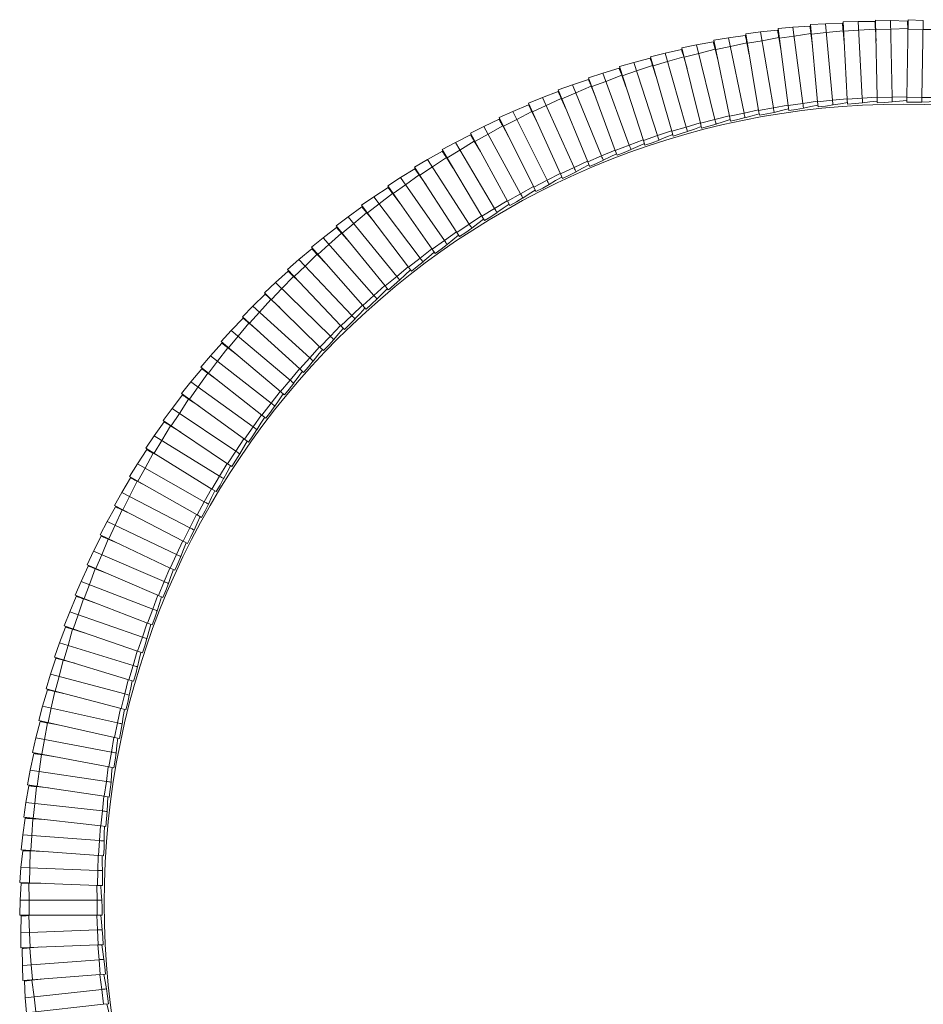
# Model space of a CAD drawing. Header units: millimetres. Extents: x -471 to 561, y -818 to 504.
# Tile 8 of 9: x -471 to 44, y -58 to 504. Entities that reach past the tile are written whole.
import ezdxf

# ---------------------------------------------------------------- set-up
doc = ezdxf.new("R2010")
doc.units = ezdxf.units.MM

msp = doc.modelspace()

# ---------------------------------------------------------------- linework, layer by layer
at = {"color": 7, "linetype": 'Continuous', "lineweight": 15}
for p, q in [((-30.25, 499.28), (-20.61, 499.88)), ((-20.27, 500.76), (-11.75, 501.27)), ((-16.2, 456.78), (-20.27, 500.76)), ((-11.75, 501.27), (-2.1, 501.52)), ((-7.71, 457.64), (-11.75, 501.27)), ((-1.65, 500.8), (-2.03, 500.78)), ((-1.73, 502.38), (6.8, 502.57)), ((0.71, 458.28), (-1.73, 502.38)), ((9.23, 458.82), (6.8, 502.57)), ((6.8, 502.57), (16.46, 502.47)), ((16.88, 501.74), (16.5, 501.72)), ((16.85, 503.32), (25.39, 503.19)), ((17.67, 459.16), (16.85, 503.32)), ((26.2, 459.38), (25.39, 503.19)), ((25.39, 503.19), (35.04, 502.73)), ((34.65, 459.4), (35.46, 503.57)), ((35.43, 501.98), (35.05, 501.98)), ((35.46, 503.57), (43.99, 503.13)), ((43.18, 459.32), (43.99, 503.13)), ((-66.95, 493.25), (-57.38, 494.57)), ((-56.85, 493.91), (-57.23, 493.84)), ((-57.11, 495.47), (-48.65, 496.61)), ((-49.8, 451.91), (-57.11, 495.47)), ((-48.65, 496.61), (-39.04, 497.57)), ((-41.4, 453.39), (-48.65, 496.61)), ((-38.54, 496.89), (-38.92, 496.83)), ((-38.74, 498.46), (-30.25, 499.28)), ((-33.04, 454.66), (-38.74, 498.46)), ((-38.04, 493.07), (-29.59, 494.24)), ((-24.59, 455.83), (-30.25, 499.28)), ((-29.59, 494.24), (-20.06, 495.65)), ((-19.16, 488.79), (-20.06, 495.65)), ((-20.03, 495.17), (-19.76, 495.2)), ((-19.77, 495.36), (-11.28, 496.21)), ((-11.28, 496.21), (-1.7, 497.26)), ((-1.07, 490.38), (-1.7, 497.26)), ((-1.66, 496.79), (-1.42, 496.81)), ((-1.43, 496.96), (7.08, 497.51)), ((7.08, 497.51), (16.69, 498.2)), ((17.08, 491.3), (16.69, 498.2)), ((16.69, 497.73), (16.95, 497.74)), ((16.95, 497.89), (25.48, 498.12)), ((25.48, 498.12), (35.11, 498.46)), ((35.24, 491.55), (35.11, 498.46)), ((35.13, 497.98), (35.36, 497.98)), ((35.36, 498.14), (43.9, 498.05)), ((43.9, 498.05), (53.53, 498.03)), ((-93.46, 487.47), (-85.11, 489.23)), ((-85.11, 489.23), (-75.59, 490.9)), ((-74.68, 446.67), (-85.11, 489.23)), ((-75.04, 490.26), (-75.42, 490.17)), ((-75.36, 491.81), (-66.95, 493.25)), ((-66.44, 448.55), (-75.36, 491.81)), ((-74.26, 486.49), (-65.92, 488.28)), ((-58.1, 450.34), (-66.95, 493.25)), ((-65.92, 488.28), (-56.52, 490.38)), ((-55.12, 483.62), (-56.52, 490.38)), ((-56.42, 489.92), (-56.19, 489.96)), ((-56.21, 490.12), (-47.81, 491.6)), ((-47.81, 491.6), (-38.34, 493.35)), ((-37.19, 486.54), (-38.34, 493.35)), ((-38.25, 492.89), (-38.02, 492.92)), ((-111.39, 482.47), (-103.1, 484.54)), ((-103.1, 484.54), (-93.66, 486.56)), ((-91.11, 442.39), (-103.1, 484.54)), ((-82.95, 444.57), (-93.46, 487.47)), ((-93.08, 485.94), (-93.45, 485.84)), ((-92.17, 482.2), (-83.9, 484.3)), ((-83.9, 484.3), (-74.58, 486.75)), ((-72.93, 480.03), (-74.58, 486.75)), ((-74.46, 486.29), (-74.23, 486.34)), ((-129.12, 476.81), (-120.91, 479.18)), ((-120.91, 479.18), (-111.55, 481.55)), ((-107.37, 437.51), (-120.91, 479.18)), ((-119.35, 474.35), (-110.23, 477.48)), ((-99.3, 439.99), (-111.39, 482.47)), ((-110.96, 480.95), (-111.32, 480.84)), ((-108.1, 470.91), (-110.23, 477.48)), ((-110.12, 477.03), (-109.86, 477.1)), ((-109.9, 477.25), (-101.71, 479.65)), ((-101.71, 479.65), (-92.49, 482.45)), ((-90.6, 475.8), (-92.49, 482.44)), ((-92.39, 481.98), (-92.13, 482.05)), ((-146.62, 470.5), (-138.52, 473.17)), ((-138.52, 473.17), (-129.25, 475.88)), ((-123.45, 432.03), (-138.52, 473.17)), ((-136.77, 468.41), (-127.78, 471.87)), ((-115.47, 434.81), (-129.12, 476.81)), ((-128.63, 475.31), (-128.99, 475.18)), ((-125.4, 465.38), (-127.78, 471.87)), ((-127.61, 471.43), (-127.39, 471.5)), ((-127.44, 471.65), (-119.35, 474.35)), ((-163.89, 463.55), (-155.88, 466.52)), ((-155.88, 466.52), (-146.72, 469.57)), ((-139.3, 425.96), (-155.88, 466.52)), ((-131.43, 429.03), (-146.62, 470.5)), ((-146.08, 469.02), (-146.44, 468.88)), ((-144.76, 465.41), (-136.77, 468.41)), ((-172.99, 459.22), (-163.95, 462.61)), ((-147.17, 422.66), (-163.89, 463.55)), ((-163.29, 462.08), (-163.64, 461.94)), ((-161.83, 458.52), (-153.96, 461.82)), ((-153.96, 461.82), (-145.11, 465.61)), ((-142.49, 459.22), (-145.11, 465.61)), ((-144.96, 465.16), (-144.71, 465.26)), ((-189.82, 451.3), (-180.91, 455.02)), ((-180.88, 455.96), (-172.99, 459.22)), ((-162.67, 415.72), (-180.88, 455.96)), ((-180.23, 454.52), (-180.58, 454.36)), ((-178.64, 451.02), (-170.9, 454.6)), ((-154.93, 419.31), (-172.99, 459.22)), ((-170.9, 454.6), (-162.19, 458.72)), ((-159.34, 452.42), (-162.19, 458.72)), ((-161.99, 458.29), (-161.78, 458.38)), ((-33.04, 454.66), (-24.59, 455.83)), ((-33.04, 454.66), (-32.67, 451.82)), ((-16.2, 456.78), (-7.71, 457.64)), ((-16.2, 456.78), (-15.93, 453.93)), ((0.71, 458.28), (9.23, 458.82)), ((0.71, 458.28), (0.87, 455.42)), ((17.67, 459.16), (26.2, 459.38)), ((17.67, 459.16), (17.72, 456.29)), ((34.65, 459.4), (34.6, 456.54)), ((34.65, 459.4), (43.18, 459.32)), ((-197.59, 447.75), (-189.82, 451.3)), ((-170.29, 412.08), (-189.82, 451.3)), ((-187.56, 446.76), (-179.01, 451.2)), ((-175.93, 445.01), (-179.01, 451.2)), ((-178.8, 450.78), (-178.45, 450.94)), ((-66.44, 448.55), (-58.1, 450.34)), ((-49.8, 451.91), (-41.4, 453.39)), ((-49.8, 451.91), (-49.33, 449.09)), ((-206.35, 442.77), (-197.58, 446.82)), ((-177.9, 408.21), (-197.59, 447.75)), ((-196.88, 446.34), (-197.22, 446.16)), ((-195.17, 442.89), (-187.56, 446.76)), ((-82.95, 444.57), (-74.68, 446.67)), ((-82.95, 444.57), (-82.27, 441.79)), ((-66.44, 448.55), (-65.86, 445.74)), ((-222.55, 433.63), (-213.93, 438)), ((-213.97, 438.93), (-206.35, 442.77)), ((-192.84, 400.15), (-213.97, 438.93)), ((-211.38, 434.17), (-203.92, 438.31)), ((-185.38, 404.29), (-206.35, 442.77)), ((-203.92, 438.31), (-195.53, 443.06)), ((-192.23, 436.99), (-195.53, 443.06)), ((-195.31, 442.65), (-194.97, 442.82)), ((-99.3, 439.99), (-91.11, 442.39)), ((-99.3, 439.99), (-98.51, 437.24)), ((-230.03, 429.51), (-222.55, 433.63)), ((-200.17, 395.95), (-222.55, 433.63)), ((-219.95, 429.26), (-211.75, 434.32)), ((-213.22, 437.54), (-213.55, 437.36)), ((-208.22, 428.38), (-211.75, 434.32)), ((-211.51, 433.92), (-211.16, 434.11)), ((-115.47, 434.81), (-107.37, 437.51)), ((-115.47, 434.81), (-114.58, 432.08)), ((-238.4, 423.89), (-229.95, 428.58)), ((-207.47, 391.54), (-230.03, 429.51)), ((-229.22, 428.15), (-229.54, 427.95)), ((-227.25, 424.84), (-219.95, 429.26)), ((-131.43, 429.03), (-123.45, 432.03)), ((-131.43, 429.03), (-130.45, 426.34)), ((-245.72, 419.5), (-238.4, 423.89)), ((-214.64, 387.07), (-238.4, 423.89)), ((-235.64, 419.63), (-227.63, 424.98)), ((-223.89, 419.18), (-227.63, 424.98)), ((-227.38, 424.59), (-227.18, 424.71)), ((-147.17, 422.66), (-139.3, 425.96)), ((-147.17, 422.66), (-146.09, 420.01)), ((-253.87, 413.58), (-245.61, 418.57)), ((-221.77, 382.39), (-245.72, 419.5)), ((-239.2, 409.4), (-245.61, 418.57)), ((-244.86, 418.17), (-245.18, 417.96)), ((-242.77, 414.94), (-235.64, 419.63)), ((-162.67, 415.72), (-154.93, 419.31)), ((-162.67, 415.72), (-161.49, 413.12)), ((-261.03, 408.92), (-253.87, 413.58)), ((-228.78, 377.66), (-253.87, 413.58)), ((-250.97, 409.42), (-243.16, 415.07)), ((-242.89, 414.68), (-242.69, 414.81)), ((-177.9, 408.21), (-170.29, 412.08)), ((-268.96, 402.7), (-260.88, 408)), ((-265.9, 398.65), (-258.31, 404.59)), ((-235.73, 372.72), (-261.03, 408.92)), ((-254.14, 399.07), (-260.88, 408)), ((-260.12, 407.63), (-260.43, 407.4)), ((-258.02, 404.21), (-257.7, 404.44)), ((-257.92, 404.47), (-250.97, 409.42)), ((-192.84, 400.15), (-185.38, 404.29)), ((-177.9, 408.21), (-176.62, 405.65)), ((-275.94, 397.79), (-268.96, 402.7)), ((-272.67, 393.45), (-265.9, 398.65)), ((-242.55, 367.74), (-268.96, 402.7)), ((-192.84, 400.15), (-191.47, 397.63)), ((-283.64, 391.28), (-275.76, 396.86)), ((-280.43, 387.34), (-273.06, 393.55)), ((-249.32, 362.54), (-275.94, 397.79)), ((-268.69, 388.19), (-275.76, 396.86)), ((-274.99, 396.52), (-275.29, 396.29)), ((-272.76, 393.19), (-272.47, 393.41)), ((-207.47, 391.54), (-200.17, 395.95)), ((-290.43, 386.1), (-283.64, 391.28)), ((-287, 381.9), (-280.43, 387.34)), ((-255.96, 357.31), (-283.64, 391.28)), ((-207.47, 391.54), (-206.01, 389.07)), ((-297.88, 379.31), (-290.22, 385.19)), ((-294.53, 375.5), (-287.39, 381.98)), ((-262.52, 351.86), (-290.43, 386.1)), ((-282.83, 376.79), (-290.22, 385.19)), ((-289.43, 384.88), (-289.72, 384.63)), ((-287.08, 381.62), (-286.9, 381.78)), ((-221.77, 382.39), (-214.64, 387.07)), ((-221.77, 382.39), (-220.22, 379.98)), ((-304.47, 373.89), (-297.88, 379.31)), ((-268.96, 346.39), (-297.88, 379.31)), ((-235.73, 372.72), (-228.78, 377.66)), ((-311.67, 366.83), (-304.23, 372.99)), ((-275.33, 340.71), (-304.47, 373.89)), ((-296.54, 364.86), (-304.23, 372.99)), ((-303.43, 372.71), (-303.71, 372.45)), ((-300.89, 369.82), (-294.53, 375.5)), ((-235.73, 372.72), (-234.09, 370.37)), ((-318.06, 361.17), (-311.67, 366.83)), ((-281.56, 335), (-311.67, 366.83)), ((-308.18, 363.15), (-301.29, 369.88)), ((-300.96, 369.54), (-300.67, 369.81)), ((-249.32, 362.54), (-242.55, 367.74)), ((-324.99, 353.85), (-317.78, 360.28)), ((-287.7, 329.09), (-318.06, 361.17)), ((-309.8, 352.44), (-317.78, 360.28)), ((-316.97, 360.02), (-317.25, 359.76)), ((-314.33, 357.23), (-308.18, 363.15)), ((-249.32, 362.54), (-247.6, 360.25)), ((-331.17, 347.96), (-324.99, 353.85)), ((-293.72, 323.16), (-324.99, 353.85)), ((-321.37, 350.3), (-314.73, 357.28)), ((-314.39, 356.95), (-314.23, 357.12)), ((-262.52, 351.86), (-255.96, 357.31)), ((-299.65, 317.02), (-331.17, 347.96)), ((-327.29, 344.16), (-321.37, 350.3)), ((-262.52, 351.86), (-260.72, 349.64)), ((-337.82, 340.39), (-330.85, 347.08)), ((-334.07, 336.97), (-327.7, 344.2)), ((-322.59, 339.54), (-330.85, 347.08)), ((-330.04, 346.85), (-330.3, 346.58)), ((-327.35, 343.88), (-327.18, 344.05)), ((-275.33, 340.71), (-268.96, 346.39)), ((-343.78, 334.27), (-337.82, 340.39)), ((-339.76, 330.61), (-334.07, 336.97)), ((-305.44, 310.87), (-337.82, 340.39)), ((-275.33, 340.71), (-273.44, 338.56)), ((-350.15, 326.46), (-343.43, 333.4)), ((-311.13, 304.52), (-343.78, 334.27)), ((-334.89, 326.17), (-343.43, 333.4)), ((-342.61, 333.21), (-342.86, 332.92)), ((-287.7, 329.09), (-281.56, 335)), ((-355.87, 320.13), (-350.15, 326.46)), ((-316.69, 298.16), (-350.15, 326.46)), ((-346.27, 323.18), (-340.17, 330.64)), ((-339.8, 330.34), (-339.65, 330.51)), ((-287.7, 329.09), (-285.74, 327.01)), ((-322.15, 291.6), (-355.87, 320.13)), ((-351.73, 316.62), (-346.27, 323.18)), ((-299.65, 317.02), (-293.72, 323.16)), ((-361.95, 312.08), (-355.49, 319.27)), ((-357.95, 308.95), (-352.13, 316.63)), ((-346.69, 312.36), (-355.49, 319.27)), ((-354.66, 319.1), (-354.91, 318.81)), ((-351.76, 316.34), (-351.61, 316.52)), ((-299.65, 317.02), (-297.6, 315.01)), ((-367.43, 305.54), (-361.95, 312.08)), ((-363.16, 302.19), (-357.95, 308.95)), ((-327.47, 285.04), (-361.95, 312.08)), ((-311.13, 304.52), (-305.44, 310.87)), ((-373.21, 297.28), (-367.03, 304.7)), ((-332.68, 278.28), (-367.43, 305.54)), ((-357.98, 298.12), (-367.03, 304.7)), ((-366.19, 304.57), (-366.42, 304.26)), ((-311.13, 304.52), (-309.02, 302.59)), ((-369.1, 294.3), (-363.57, 302.19)), ((-363.19, 301.91), (-363.04, 302.1)), ((-322.15, 291.6), (-316.69, 298.16)), ((-378.45, 290.54), (-373.21, 297.28)), ((-374.06, 287.35), (-369.1, 294.3)), ((-337.76, 271.53), (-373.21, 297.28)), ((-383.92, 282.07), (-378.01, 289.71)), ((-379.7, 279.24), (-374.46, 287.33)), ((-342.72, 264.58), (-378.45, 290.54)), ((-377.17, 289.61), (-377.39, 289.3)), ((-368.73, 283.48), (-374.46, 287.33)), ((-374.07, 287.07), (-373.94, 287.26)), ((-322.15, 291.6), (-319.97, 289.75)), ((-388.91, 275.15), (-383.92, 282.07)), ((-347.54, 257.65), (-383.92, 282.07)), ((-332.68, 278.28), (-327.47, 285.04)), ((-352.24, 250.52), (-388.91, 275.15)), ((-384.4, 272.12), (-379.7, 279.24)), ((-332.68, 278.28), (-330.43, 276.51)), ((-394.06, 266.48), (-388.44, 274.33)), ((-389.74, 263.81), (-384.8, 272.08)), ((-387.59, 274.27), (-387.8, 273.95)), ((-378.93, 268.45), (-384.8, 272.08)), ((-384.4, 271.84), (-384.27, 272.03)), ((-342.72, 264.58), (-337.76, 271.53)), ((-398.79, 259.37), (-394.06, 266.48)), ((-394.17, 256.52), (-389.74, 263.81)), ((-356.8, 243.41), (-394.06, 266.48)), ((-342.72, 264.58), (-340.4, 262.9)), ((-403.61, 250.52), (-398.29, 258.58)), ((-361.23, 236.12), (-398.79, 259.37)), ((-397.44, 258.54), (-397.64, 258.21)), ((-399.2, 248.01), (-394.57, 256.47)), ((-388.57, 253.05), (-394.57, 256.47)), ((-394.16, 256.23), (-394.04, 256.43)), ((-352.24, 250.52), (-347.54, 257.65)), ((-408.08, 243.25), (-403.61, 250.52)), ((-365.53, 228.85), (-403.61, 250.52)), ((-403.36, 240.56), (-399.2, 248.01)), ((-352.24, 250.52), (-349.86, 248.93)), ((-412.57, 234.22), (-407.55, 242.47)), ((-369.69, 221.4), (-408.08, 243.25)), ((-406.7, 242.46), (-406.89, 242.13)), ((-361.23, 236.12), (-356.8, 243.41)), ((-408.07, 231.88), (-403.76, 240.5)), ((-397.63, 237.3), (-403.76, 240.5)), ((-403.34, 240.28), (-403.23, 240.49)), ((-361.23, 236.12), (-358.8, 234.62)), ((-416.76, 226.79), (-412.57, 234.22)), ((-373.72, 213.97), (-412.57, 234.22)), ((-411.95, 224.28), (-408.07, 231.88)), ((-420.92, 217.61), (-416.21, 226.03)), ((-377.6, 206.37), (-416.76, 226.79)), ((-415.36, 226.06), (-415.53, 225.71)), ((-369.69, 221.4), (-365.53, 228.85)), ((-416.34, 215.43), (-412.35, 224.2)), ((-406.1, 221.23), (-412.35, 224.2)), ((-411.92, 224), (-411.81, 224.21)), ((-369.69, 221.4), (-367.2, 219.98)), ((-424.84, 210.02), (-420.92, 217.61)), ((-381.34, 198.8), (-420.92, 217.61)), ((-419.93, 207.69), (-416.34, 215.43)), ((-377.6, 206.37), (-373.72, 213.97)), ((-428.65, 200.69), (-424.25, 209.28)), ((-384.94, 191.07), (-424.84, 210.02)), ((-423.41, 209.34), (-423.57, 208.99)), ((-419.91, 207.38), (-419.8, 207.62)), ((-423.99, 198.68), (-420.33, 207.59)), ((-413.98, 204.86), (-420.33, 207.59)), ((-377.6, 206.37), (-375.06, 205.05)), ((-432.29, 192.96), (-428.65, 200.69)), ((-388.41, 183.36), (-428.65, 200.69)), ((-427.3, 190.82), (-423.99, 198.68)), ((-384.94, 191.07), (-381.34, 198.8)), ((-435.76, 183.5), (-431.68, 192.25)), ((-391.72, 175.5), (-432.29, 192.96)), ((-430.83, 192.34), (-430.98, 191.98)), ((-384.94, 191.07), (-382.36, 189.84)), ((-431.02, 181.66), (-427.69, 190.71)), ((-421.25, 188.21), (-427.69, 190.71)), ((-427.24, 190.56), (-427.16, 190.76)), ((-439.1, 175.64), (-435.76, 183.5)), ((-394.9, 167.67), (-435.76, 183.5)), ((-434.04, 173.68), (-431.02, 181.66)), ((-391.72, 175.5), (-388.41, 183.36)), ((-442.22, 166.06), (-438.46, 174.95)), ((-397.91, 159.69), (-439.1, 175.64)), ((-437.62, 175.07), (-437.76, 174.71)), ((-391.72, 175.5), (-389.09, 174.36)), ((-437.42, 164.4), (-434.42, 173.56)), ((-427.89, 171.3), (-434.42, 173.56)), ((-433.98, 173.41), (-433.89, 173.63)), ((-445.27, 158.09), (-442.22, 166.06)), ((-400.8, 151.75), (-442.22, 166.06)), ((-440.14, 156.31), (-437.42, 164.4)), ((-397.91, 159.69), (-394.9, 167.67)), ((-448.03, 148.39), (-444.61, 157.42)), ((-403.52, 143.66), (-445.27, 158.09)), ((-443.77, 157.57), (-443.89, 157.21)), ((-397.91, 159.69), (-395.24, 158.65)), ((-443.17, 146.91), (-440.52, 156.17)), ((-433.91, 154.16), (-440.52, 156.17)), ((-440.06, 156.04), (-439.99, 156.26)), ((-403.52, 143.66), (-400.8, 151.75)), ((-450.78, 140.31), (-448.03, 148.39)), ((-406.11, 135.62), (-448.03, 148.39)), ((-445.59, 138.73), (-443.17, 146.91)), ((-408.53, 127.44), (-450.78, 140.31)), ((-403.52, 143.66), (-400.81, 142.73)), ((-453.18, 130.52), (-450.1, 139.67)), ((-449.27, 139.85), (-449.38, 139.48)), ((-448.28, 129.22), (-445.97, 138.58)), ((-439.28, 136.81), (-445.96, 138.58)), ((-445.52, 138.42), (-445.44, 138.68)), ((-408.53, 127.44), (-406.11, 135.62)), ((-455.64, 122.34), (-453.18, 130.52)), ((-410.82, 119.31), (-453.18, 130.52)), ((-450.39, 120.95), (-448.28, 129.22)), ((-408.53, 127.44), (-405.79, 126.61)), ((-457.67, 112.47), (-454.93, 121.73)), ((-412.94, 111.04), (-455.64, 122.34)), ((-454.11, 121.94), (-454.2, 121.56)), ((-452.72, 111.35), (-450.76, 120.79)), ((-444.02, 119.27), (-450.76, 120.79)), ((-450.3, 120.69), (-450.24, 120.91)), ((-412.94, 111.04), (-410.82, 119.31)), ((-459.83, 104.21), (-457.67, 112.47)), ((-414.93, 102.83), (-457.67, 112.47)), ((-454.53, 103.01), (-452.72, 111.35)), ((-412.94, 111.04), (-410.17, 110.31)), ((-461.5, 94.27), (-459.09, 103.62)), ((-416.74, 94.49), (-459.83, 104.21)), ((-458.28, 103.86), (-458.36, 103.49)), ((-456.51, 93.33), (-454.89, 102.83)), ((-448.1, 101.56), (-454.89, 102.83)), ((-454.43, 102.75), (-454.38, 102.98)), ((-416.74, 94.49), (-414.93, 102.83)), ((-463.34, 85.93), (-461.5, 94.27)), ((-418.42, 86.22), (-461.5, 94.27)), ((-458, 84.93), (-456.51, 93.33)), ((-416.74, 94.49), (-413.94, 93.86)), ((-464.64, 75.94), (-462.59, 85.37)), ((-419.92, 77.82), (-463.34, 85.93)), ((-461.78, 85.64), (-461.85, 85.27)), ((-459.62, 75.19), (-458.36, 84.74)), ((-451.52, 83.72), (-458.36, 84.74)), ((-457.9, 84.64), (-457.85, 84.9)), ((-419.92, 77.82), (-418.42, 86.22)), ((-466.18, 67.54), (-464.64, 75.94)), ((-421.3, 69.48), (-464.64, 75.94)), ((-460.81, 66.74), (-459.62, 75.19)), ((-419.92, 77.82), (-417.11, 77.29)), ((-422.49, 61.03), (-466.18, 67.54)), ((-422.49, 61.03), (-421.3, 69.48)), ((-467.11, 57.5), (-465.4, 67.01)), ((-464.61, 67.3), (-464.66, 66.92)), ((-462.06, 56.94), (-461.16, 66.53)), ((-454.29, 65.77), (-461.16, 66.53)), ((-460.69, 66.48), (-460.66, 66.72)), ((-468.33, 49.05), (-467.11, 57.5)), ((-423.56, 52.65), (-467.11, 57.5)), ((-462.94, 48.45), (-462.06, 56.94)), ((-422.49, 61.03), (-419.66, 60.61)), ((-424.43, 44.17), (-423.56, 52.65)), ((-468.89, 38.99), (-467.54, 48.55)), ((-424.43, 44.17), (-468.33, 49.05)), ((-466.76, 48.88), (-466.8, 48.5)), ((-463.83, 38.61), (-463.28, 48.23)), ((-456.38, 47.72), (-463.28, 48.23)), ((-462.81, 48.2), (-462.78, 48.43)), ((-424.43, 44.17), (-421.59, 43.85)), ((-469.8, 30.5), (-468.89, 38.99)), ((-425.19, 35.75), (-468.89, 38.99)), ((-464.39, 30.1), (-463.83, 38.61)), ((-425.75, 27.24), (-425.19, 35.75)), ((-469.99, 20.42), (-468.99, 30.02)), ((-425.75, 27.24), (-469.8, 30.5)), ((-468.22, 30.38), (-468.25, 29.97)), ((-464.92, 20.23), (-464.72, 29.87)), ((-457.81, 29.61), (-464.72, 29.87)), ((-464.25, 29.82), (-464.24, 30.08)), ((-425.75, 27.24), (-422.9, 27.03)), ((-470.59, 11.9), (-469.99, 20.42)), ((-426.2, 18.8), (-469.99, 20.42)), ((-465.16, 11.7), (-464.92, 20.23)), ((-426.45, 10.27), (-426.2, 18.8)), ((-426.45, 10.27), (-470.59, 11.9)), ((-470.4, 1.82), (-469.76, 11.46)), ((-469.01, 11.84), (-469.02, 11.44)), ((-465.32, 1.82), (-465.49, 11.46)), ((-458.57, 11.46), (-465.49, 11.46)), ((-465.01, 11.48), (-465.01, 11.7)), ((-426.45, 10.27), (-423.59, 10.17)), ((-470.68, -6.71), (-470.4, 1.82)), ((-426.58, 1.82), (-470.4, 1.82)), ((-465.25, -6.71), (-465.32, 1.82)), ((-426.51, -6.71), (-426.58, 1.82)), ((-426.51, -6.71), (-470.68, -6.71)), ((-470.13, -16.77), (-469.84, -7.12)), ((-469.1, -6.71), (-469.1, -7.09)), ((-458.66, -6.71), (-465.57, -6.96)), ((-465.05, -16.58), (-465.57, -6.96)), ((-465.1, -6.94), (-465.1, -6.71)), ((-426.51, -6.71), (-423.65, -6.71)), ((-426.34, -15.15), (-470.13, -16.77)), ((-470.09, -25.31), (-470.13, -16.77)), ((-464.67, -25.11), (-465.05, -16.58)), ((-425.95, -23.68), (-426.34, -15.15)), ((-425.95, -23.68), (-470.09, -25.31)), ((-469.16, -35.35), (-469.23, -25.69)), ((-468.51, -25.25), (-468.49, -25.63)), ((-458.08, -24.86), (-464.97, -25.37)), ((-464.1, -34.97), (-464.97, -25.37)), ((-464.5, -25.34), (-464.51, -25.11)), ((-425.95, -23.68), (-423.09, -23.57)), ((-425.47, -32.11), (-469.16, -35.35)), ((-424.77, -40.61), (-425.47, -32.11)), ((-468.81, -43.88), (-469.16, -35.35)), ((-463.4, -43.47), (-464.1, -34.97)), ((-424.77, -40.61), (-468.81, -43.88)), ((-467.51, -53.87), (-467.94, -44.23)), ((-467.24, -43.76), (-467.2, -44.14)), ((-456.83, -42.99), (-463.69, -43.75)), ((-462.47, -53.31), (-463.69, -43.75)), ((-463.22, -43.73), (-463.25, -43.46)), ((-424.77, -40.61), (-421.91, -40.4)), ((-423.97, -49.02), (-467.51, -53.87)), ((-422.95, -57.5), (-423.97, -49.02)), ((-466.85, -62.38), (-467.51, -53.87)), ((-461.45, -61.78), (-462.47, -53.31)), ((-422.95, -57.5), (-466.85, -62.38)), ((-422.95, -57.5), (-420.11, -57.18))]:
    msp.add_line(p, q, dxfattribs=at)
at = {"color": 8, "linetype": 'Continuous', "lineweight": 15}
for p, q in [((-41.4, 453.39), (-33.08, 454.93)), ((-24.59, 455.83), (-16.22, 457.06)), ((-7.71, 457.64), (0.7, 458.56)), ((9.23, 458.82), (17.53, 459.42)), ((26.2, 459.38), (34.65, 459.68)), ((43.18, 459.32), (51.64, 459.3)), ((-58.1, 450.34), (-49.85, 452.18)), ((-91.11, 442.39), (-83.02, 444.84)), ((-74.68, 446.67), (-66.5, 448.82)), ((-107.37, 437.51), (-99.37, 440.26)), ((-123.45, 432.03), (-115.55, 435.07)), ((-139.3, 425.96), (-131.53, 429.29)), ((-154.93, 419.31), (-147.28, 422.92)), ((-170.29, 412.08), (-162.78, 415.98)), ((-185.38, 404.29), (-178.02, 408.46)), ((-200.17, 395.95), (-192.97, 400.39)), ((-214.64, 387.07), (-207.61, 391.77)), ((-228.78, 377.66), (-221.93, 382.62)), ((-242.55, 367.74), (-235.89, 372.95)), ((-255.96, 357.31), (-249.49, 362.76)), ((-268.96, 346.39), (-262.7, 352.08)), ((-281.56, 335), (-275.51, 340.92)), ((-293.72, 323.16), (-287.9, 329.29)), ((-305.44, 310.87), (-299.84, 317.21)), ((-316.69, 298.16), (-311.34, 304.7)), ((-327.47, 285.04), (-322.36, 291.78)), ((-337.76, 271.53), (-332.9, 278.45)), ((-347.54, 257.65), (-342.94, 264.75)), ((-356.8, 243.41), (-352.47, 250.68)), ((-365.53, 228.85), (-361.47, 236.27)), ((-373.72, 213.97), (-369.93, 221.54)), ((-381.34, 198.8), (-377.84, 206.5)), ((-388.41, 183.36), (-385.25, 191.06)), ((-394.9, 167.67), (-391.97, 175.61)), ((-400.8, 151.75), (-398.17, 159.79)), ((-406.11, 135.62), (-403.78, 143.75)), ((-410.82, 119.31), (-408.83, 127.39)), ((-414.93, 102.83), (-413.21, 111.11)), ((-418.42, 86.22), (-417.01, 94.55)), ((-421.3, 69.48), (-420.21, 77.73)), ((-423.56, 52.65), (-422.76, 61.07)), ((-425.19, 35.75), (-424.71, 44.2)), ((-426.2, 18.8), (-426.03, 27.12)), ((-426.58, 1.82), (-426.73, 10.28)), ((-426.34, -15.15), (-426.79, -6.71)), ((-425.47, -32.11), (-426.23, -23.69)), ((-423.97, -49.02), (-425.02, -40.77))]:
    msp.add_line(p, q, dxfattribs=at)
at = {"color": 7, "linetype": 'Continuous', "lineweight": 15, "flags": 128}
for points in [[(-20.06, 495.65), (-20.14, 496.29), (-20.24, 497.05), (-20.34, 497.83), (-20.43, 498.55), (-20.51, 499.15), (-20.57, 499.57), (-20.6, 499.81), (-20.61, 499.88)], [(-1.7, 497.26), (-1.76, 497.91), (-1.84, 498.67), (-1.91, 499.45), (-1.98, 500.18), (-2.03, 500.78), (-2.07, 501.2), (-2.09, 501.45), (-2.1, 501.52)], [(16.69, 498.2), (16.66, 498.85), (16.62, 499.62), (16.57, 500.4), (16.53, 501.12), (16.5, 501.72), (16.47, 502.15), (16.46, 502.4), (16.46, 502.47)], [(35.11, 498.46), (35.1, 499.11), (35.09, 499.87), (35.07, 500.66), (35.06, 501.38), (35.05, 501.99), (35.04, 502.42), (35.04, 502.66), (35.04, 502.73)], [(-56.52, 490.38), (-56.65, 491.02), (-56.8, 491.77), (-56.96, 492.54), (-57.11, 493.25), (-57.23, 493.84), (-57.32, 494.26), (-57.37, 494.5), (-57.38, 494.57)], [(-38.34, 493.35), (-38.44, 493.99), (-38.57, 494.75), (-38.7, 495.52), (-38.82, 496.24), (-38.92, 496.83), (-38.99, 497.26), (-39.03, 497.5), (-39.04, 497.57)], [(-20.13, 499.19), (-20.5, 499.15), (-20.51, 499.15)], [(-74.58, 486.75), (-74.73, 487.38), (-74.91, 488.12), (-75.1, 488.89), (-75.27, 489.59), (-75.42, 490.18), (-75.52, 490.59), (-75.58, 490.83), (-75.59, 490.9)], [(-92.49, 482.44), (-92.67, 483.07), (-92.88, 483.81), (-93.09, 484.56), (-93.29, 485.26), (-93.46, 485.84), (-93.57, 486.25), (-93.64, 486.49), (-93.66, 486.56)], [(-110.23, 477.48), (-110.43, 478.1), (-110.67, 478.83), (-110.91, 479.58), (-111.14, 480.27), (-111.32, 480.84), (-111.46, 481.25), (-111.53, 481.48), (-111.55, 481.55)], [(-127.78, 471.87), (-128, 472.48), (-128.27, 473.2), (-128.54, 473.94), (-128.79, 474.62), (-128.99, 475.19), (-129.14, 475.59), (-129.22, 475.82), (-129.25, 475.88)], [(-145.11, 465.61), (-145.35, 466.21), (-145.64, 466.93), (-145.94, 467.65), (-146.21, 468.32), (-146.44, 468.88), (-146.6, 469.28), (-146.7, 469.5), (-146.72, 469.57)], [(-162.19, 458.72), (-162.46, 459.31), (-162.77, 460.01), (-163.1, 460.72), (-163.4, 461.39), (-163.64, 461.93), (-163.82, 462.33), (-163.92, 462.55), (-163.95, 462.61)], [(-179.01, 451.2), (-179.3, 451.78), (-179.64, 452.47), (-179.99, 453.17), (-180.31, 453.82), (-180.58, 454.36), (-180.77, 454.74), (-180.88, 454.96), (-180.91, 455.02)], [(-24.29, 453.17), (-20.05, 454.01), (-16.02, 454.81)], [(-15.93, 453.91), (-11.66, 454.38), (-7.41, 454.99)], [(-7.51, 454.97), (-3.24, 455.66), (0.82, 456.31)], [(0.87, 455.41), (5.16, 455.72), (9.43, 456.17)], [(9.33, 456.16), (13.62, 456.68), (17.71, 457.18)], [(17.72, 456.28), (22.02, 456.43), (26.3, 456.72)], [(26.2, 456.71), (30.51, 457.08), (34.61, 457.43)], [(34.59, 456.53), (38.89, 456.52), (43.18, 456.65)], [(43.09, 456.65), (47.4, 456.85), (51.51, 457.05)], [(-57.61, 447.71), (-53.44, 448.87), (-49.47, 449.96)], [(-49.32, 449.07), (-45.1, 449.85), (-40.91, 450.77)], [(-41, 450.75), (-36.79, 451.75), (-32.79, 452.7)], [(-32.67, 451.8), (-28.42, 452.43), (-24.2, 453.19)], [(-195.53, 443.06), (-195.85, 443.63), (-196.21, 444.31), (-196.59, 444.99), (-196.94, 445.63), (-197.22, 446.16), (-197.43, 446.54), (-197.55, 446.75), (-197.58, 446.82)], [(-82.26, 441.78), (-78.11, 442.87), (-74, 444.1)], [(-74.09, 444.07), (-69.97, 445.37), (-66.04, 446.61)], [(-65.86, 445.73), (-61.67, 446.67), (-57.51, 447.74)], [(-211.75, 434.32), (-212.08, 434.88), (-212.48, 435.54), (-212.88, 436.21), (-213.25, 436.84), (-213.55, 437.35), (-213.77, 437.72), (-213.9, 437.93), (-213.93, 438)], [(-106.59, 434.96), (-102.58, 436.56), (-98.76, 438.09)], [(-98.51, 437.22), (-94.4, 438.46), (-90.33, 439.84)], [(-90.42, 439.81), (-86.35, 441.27), (-82.48, 442.65)], [(-122.57, 429.51), (-118.62, 431.26), (-114.86, 432.93)], [(-114.58, 432.07), (-110.52, 433.46), (-106.5, 434.99)], [(-227.63, 424.98), (-227.99, 425.53), (-228.4, 426.18), (-228.83, 426.83), (-229.22, 427.45), (-229.55, 427.95), (-229.78, 428.31), (-229.91, 428.52), (-229.95, 428.58)], [(-138.33, 423.47), (-134.45, 425.37), (-130.75, 427.17)], [(-130.44, 426.33), (-126.44, 427.87), (-122.48, 429.54)], [(-153.87, 416.85), (-150.05, 418.89), (-146.43, 420.84)], [(-146.08, 420), (-142.14, 421.69), (-138.25, 423.51)], [(-161.48, 413.1), (-157.6, 414.94), (-153.78, 416.9)], [(-176.62, 405.64), (-172.8, 407.62), (-169.06, 409.72)], [(-169.14, 409.67), (-165.41, 411.85), (-161.85, 413.92)], [(-184.14, 401.93), (-180.49, 404.24), (-177.02, 406.45)], [(-198.85, 393.63), (-195.28, 396.08), (-191.89, 398.41)], [(-191.46, 397.62), (-187.73, 399.74), (-184.06, 401.98)], [(-206, 389.06), (-202.35, 391.31), (-198.77, 393.69)], [(-213.23, 384.8), (-209.76, 387.38), (-206.46, 389.84)], [(-220.21, 379.97), (-216.65, 382.36), (-213.16, 384.86)], [(-227.28, 375.45), (-223.91, 378.15), (-220.7, 380.73)], [(-240.98, 365.58), (-237.71, 368.41), (-234.6, 371.1)], [(-234.08, 370.36), (-230.6, 372.88), (-227.21, 375.51)], [(-247.59, 360.24), (-244.2, 362.89), (-240.91, 365.64)], [(-254.3, 355.21), (-251.14, 358.16), (-248.13, 360.96)], [(-260.71, 349.63), (-257.42, 352.4), (-254.23, 355.27)], [(-267.23, 344.36), (-264.18, 347.42), (-261.28, 350.33)], [(-273.43, 338.55), (-270.25, 341.43), (-267.17, 344.42)], [(-279.75, 333.03), (-276.82, 336.2), (-274.02, 339.22)], [(-285.73, 327), (-282.66, 330), (-279.69, 333.1)], [(-291.85, 321.25), (-289.03, 324.53), (-286.35, 327.65)], [(-297.59, 315), (-294.64, 318.12), (-291.78, 321.33)], [(-303.49, 309.04), (-300.8, 312.42), (-298.24, 315.63)], [(-309.01, 302.58), (-306.17, 305.8), (-303.44, 309.11)], [(-314.68, 296.4), (-312.12, 299.87), (-309.67, 303.19)], [(-319.95, 289.74), (-317.24, 293.06), (-314.63, 296.47)], [(-374.46, 287.33), (-375, 287.69), (-375.64, 288.12), (-376.29, 288.56), (-376.9, 288.96), (-377.4, 289.3), (-377.75, 289.54), (-377.95, 289.67), (-378.01, 289.71)], [(-325.4, 283.35), (-322.96, 286.92), (-320.64, 290.32)], [(-330.42, 276.5), (-327.83, 279.93), (-325.35, 283.43)], [(-335.63, 269.92), (-333.32, 273.58), (-331.13, 277.06)], [(-384.8, 272.08), (-385.36, 272.43), (-386.01, 272.83), (-386.68, 273.24), (-387.29, 273.63), (-387.81, 273.94), (-388.17, 274.17), (-388.38, 274.3), (-388.44, 274.33)], [(-340.39, 262.89), (-337.92, 266.41), (-335.58, 270)], [(-394.57, 256.47), (-395.14, 256.79), (-395.81, 257.17), (-396.49, 257.55), (-397.12, 257.91), (-397.64, 258.21), (-398.01, 258.42), (-398.23, 258.54), (-398.29, 258.58)], [(-345.35, 256.12), (-343.18, 259.86), (-341.12, 263.42)], [(-349.85, 248.92), (-347.52, 252.52), (-345.3, 256.2)], [(-354.56, 241.97), (-352.53, 245.79), (-350.6, 249.42)], [(-403.76, 240.5), (-404.33, 240.8), (-405.02, 241.15), (-405.71, 241.51), (-406.36, 241.85), (-406.89, 242.13), (-407.27, 242.33), (-407.49, 242.44), (-407.55, 242.47)], [(-358.79, 234.61), (-356.59, 238.3), (-354.51, 242.05)], [(-363.23, 227.49), (-361.35, 231.38), (-359.55, 235.08)], [(-412.35, 224.2), (-412.93, 224.48), (-413.63, 224.81), (-414.34, 225.14), (-414.99, 225.46), (-415.54, 225.71), (-415.92, 225.9), (-416.14, 226), (-416.21, 226.03)], [(-367.19, 219.98), (-365.13, 223.74), (-363.19, 227.58)], [(-371.37, 212.7), (-369.63, 216.65), (-367.97, 220.42)], [(-420.33, 207.59), (-420.92, 207.85), (-421.63, 208.16), (-422.35, 208.47), (-423.02, 208.75), (-423.57, 208.99), (-423.97, 209.16), (-424.19, 209.26), (-424.25, 209.28)], [(-375.04, 205.04), (-373.12, 208.88), (-371.33, 212.79)], [(-378.95, 197.62), (-377.36, 201.63), (-375.84, 205.46)], [(-382.34, 189.83), (-380.56, 193.74), (-378.92, 197.7)], [(-427.69, 190.71), (-428.3, 190.94), (-429.01, 191.22), (-429.74, 191.5), (-430.42, 191.76), (-430.98, 191.98), (-431.38, 192.14), (-431.61, 192.23), (-431.68, 192.25)], [(-385.97, 182.26), (-384.53, 186.34), (-383.16, 190.22)], [(-389.07, 174.36), (-387.44, 178.33), (-385.94, 182.35)], [(-434.42, 173.56), (-435.04, 173.77), (-435.76, 174.02), (-436.5, 174.28), (-437.19, 174.52), (-437.76, 174.71), (-438.17, 174.85), (-438.39, 174.93), (-438.46, 174.95)], [(-392.42, 166.66), (-391.13, 170.79), (-389.9, 174.72)], [(-395.23, 158.65), (-393.74, 162.68), (-392.39, 166.75)], [(-440.52, 156.17), (-441.14, 156.36), (-441.87, 156.59), (-442.62, 156.82), (-443.32, 157.03), (-443.89, 157.2), (-444.31, 157.33), (-444.54, 157.4), (-444.61, 157.42)], [(-398.29, 150.83), (-397.15, 155), (-396.07, 158.98)], [(-400.8, 142.72), (-399.46, 146.8), (-398.27, 150.93)], [(-403.57, 134.8), (-402.59, 139.01), (-401.65, 143.02)], [(-445.96, 138.58), (-446.59, 138.74), (-447.34, 138.94), (-448.09, 139.14), (-448.8, 139.32), (-449.38, 139.48), (-449.79, 139.59), (-450.03, 139.65), (-450.1, 139.67)], [(-405.78, 126.6), (-404.59, 130.73), (-403.55, 134.89)], [(-408.25, 118.58), (-407.43, 122.82), (-406.64, 126.86)], [(-450.76, 120.79), (-451.39, 120.93), (-452.14, 121.1), (-452.91, 121.27), (-453.62, 121.43), (-454.2, 121.56), (-454.62, 121.66), (-454.86, 121.71), (-454.93, 121.73)], [(-410.16, 110.31), (-409.13, 114.48), (-408.24, 118.68)], [(-412.33, 102.2), (-411.66, 106.47), (-411.03, 110.54)], [(-454.89, 102.83), (-455.53, 102.95), (-456.29, 103.1), (-457.06, 103.24), (-457.77, 103.37), (-458.36, 103.48), (-458.78, 103.56), (-459.02, 103.61), (-459.09, 103.62)], [(-413.93, 93.86), (-413.06, 98.07), (-412.32, 102.3)], [(-415.81, 85.68), (-415.3, 89.97), (-414.81, 94.06)], [(-458.36, 84.74), (-459, 84.84), (-459.76, 84.95), (-460.54, 85.07), (-461.26, 85.17), (-461.85, 85.26), (-462.28, 85.32), (-462.52, 85.36), (-462.59, 85.37)], [(-417.09, 77.29), (-416.37, 81.52), (-415.8, 85.78)], [(-418.67, 69.04), (-418.31, 73.35), (-417.98, 77.45)], [(-419.64, 60.61), (-419.08, 64.87), (-418.66, 69.14)], [(-461.16, 66.53), (-461.8, 66.6), (-462.57, 66.69), (-463.34, 66.78), (-464.07, 66.86), (-464.66, 66.92), (-465.09, 66.97), (-465.33, 67), (-465.4, 67.01)], [(-420.91, 52.31), (-420.72, 56.63), (-420.54, 60.74)], [(-421.57, 43.85), (-421.17, 48.12), (-420.91, 52.41)], [(-463.28, 48.23), (-463.92, 48.28), (-464.69, 48.34), (-465.47, 48.4), (-466.2, 48.45), (-466.8, 48.49), (-467.23, 48.53), (-467.47, 48.54), (-467.54, 48.55)], [(-422.53, 35.51), (-422.5, 39.83), (-422.47, 43.95)], [(-422.88, 27.02), (-422.64, 31.31), (-422.53, 35.6)], [(-464.72, 29.87), (-465.37, 29.89), (-466.14, 29.92), (-466.92, 29.95), (-467.65, 29.98), (-468.25, 30), (-468.68, 30.01), (-468.92, 30.02), (-468.99, 30.02)], [(-423.54, 18.66), (-423.66, 22.98), (-423.78, 27.09)], [(-423.57, 10.17), (-423.48, 14.46), (-423.54, 18.75)], [(-465.49, 11.46), (-466.13, 11.46), (-466.9, 11.46), (-467.69, 11.46), (-468.41, 11.46), (-469.02, 11.46), (-469.45, 11.46), (-469.69, 11.46), (-469.76, 11.46)], [(-423.91, 1.78), (-424.2, 6.09), (-424.47, 10.2)], [(-423.64, -6.71), (-423.71, -2.41), (-423.92, 1.88)], [(-465.57, -6.96), (-466.22, -6.99), (-466.99, -7.01), (-467.77, -7.04), (-468.5, -7.07), (-469.1, -7.09), (-469.53, -7.11), (-469.77, -7.12), (-469.84, -7.12)], [(-423.67, -15.1), (-424.11, -10.8), (-424.54, -6.71)], [(-423.08, -23.57), (-423.31, -19.28), (-423.68, -15)], [(-464.97, -25.37), (-465.62, -25.42), (-466.39, -25.48), (-467.17, -25.54), (-467.89, -25.59), (-468.49, -25.64), (-468.92, -25.67), (-469.16, -25.68), (-469.23, -25.69)], [(-422.8, -31.96), (-423.4, -27.68), (-423.98, -23.6)], [(-421.89, -40.4), (-422.28, -36.12), (-422.81, -31.86)], [(-463.69, -43.75), (-464.34, -43.82), (-465.1, -43.91), (-465.88, -44), (-466.6, -44.08), (-467.2, -44.14), (-467.63, -44.19), (-467.87, -44.22), (-467.94, -44.23)], [(-421.31, -48.77), (-422.07, -44.52), (-422.8, -40.47)], [(-420.09, -57.18), (-420.64, -52.92), (-421.32, -48.68)], [(-419.19, -65.52), (-420.11, -61.3), (-420.99, -57.28)]]:
    msp.add_lwpolyline(points, dxfattribs=at)
at = {"color": 8, "linetype": 'Continuous', "lineweight": 15, "flags": 128}
for points in [[(-24.25, 453.19), (-24.25, 453.18), (-24.26, 453.29), (-24.3, 453.56), (-24.35, 453.97), (-24.42, 454.5), (-24.5, 455.12), (-24.59, 455.83)], [(-7.46, 454.99), (-7.46, 454.98), (-7.47, 455.09), (-7.5, 455.36), (-7.54, 455.77), (-7.59, 456.3), (-7.64, 456.93), (-7.71, 457.64)], [(9.38, 456.17), (9.38, 456.16), (9.37, 456.27), (9.36, 456.54), (9.33, 456.95), (9.3, 457.49), (9.27, 458.12), (9.23, 458.82)], [(26.25, 456.72), (26.25, 456.72), (26.25, 456.83), (26.24, 457.1), (26.23, 457.51), (26.22, 458.04), (26.21, 458.68), (26.2, 459.38)], [(43.13, 456.66), (43.13, 456.65), (43.13, 456.76), (43.14, 457.03), (43.14, 457.44), (43.15, 457.98), (43.17, 458.61), (43.18, 459.32)], [(-57.56, 447.73), (-57.56, 447.73), (-57.59, 447.84), (-57.64, 448.1), (-57.72, 448.5), (-57.83, 449.03), (-57.96, 449.65), (-58.1, 450.34)], [(-40.96, 450.77), (-40.96, 450.76), (-40.97, 450.87), (-41.02, 451.14), (-41.09, 451.54), (-41.18, 452.07), (-41.28, 452.69), (-41.4, 453.39)], [(-74.05, 444.09), (-74.05, 444.08), (-74.07, 444.19), (-74.14, 444.45), (-74.23, 444.85), (-74.36, 445.37), (-74.51, 445.98), (-74.68, 446.67)], [(-90.38, 439.83), (-90.38, 439.83), (-90.41, 439.94), (-90.49, 440.19), (-90.6, 440.59), (-90.74, 441.1), (-90.92, 441.71), (-91.11, 442.39)], [(-106.55, 434.98), (-106.55, 434.97), (-106.59, 435.08), (-106.67, 435.33), (-106.8, 435.73), (-106.96, 436.23), (-107.16, 436.84), (-107.37, 437.51)], [(-122.53, 429.53), (-122.53, 429.53), (-122.57, 429.63), (-122.66, 429.88), (-122.8, 430.27), (-122.98, 430.77), (-123.2, 431.36), (-123.45, 432.03)], [(-138.3, 423.49), (-138.29, 423.49), (-138.34, 423.59), (-138.44, 423.84), (-138.59, 424.22), (-138.8, 424.72), (-139.04, 425.3), (-139.3, 425.96)], [(-153.83, 416.88), (-153.83, 416.88), (-153.87, 416.98), (-153.98, 417.22), (-154.15, 417.6), (-154.37, 418.08), (-154.63, 418.66), (-154.93, 419.31)], [(-169.11, 409.7), (-169.1, 409.69), (-169.15, 409.79), (-169.27, 410.03), (-169.46, 410.4), (-169.69, 410.88), (-169.98, 411.45), (-170.29, 412.08)], [(-184.11, 401.96), (-184.11, 401.95), (-184.16, 402.05), (-184.29, 402.28), (-184.48, 402.65), (-184.74, 403.12), (-185.04, 403.67), (-185.38, 404.29)], [(-198.81, 393.66), (-198.81, 393.66), (-198.87, 393.76), (-199, 393.99), (-199.21, 394.34), (-199.49, 394.8), (-199.81, 395.34), (-200.17, 395.95)], [(-213.2, 384.83), (-213.2, 384.83), (-213.26, 384.92), (-213.4, 385.15), (-213.63, 385.5), (-213.92, 385.94), (-214.26, 386.48), (-214.64, 387.07)], [(-227.25, 375.48), (-227.25, 375.48), (-227.32, 375.57), (-227.47, 375.79), (-227.7, 376.12), (-228.01, 376.56), (-228.37, 377.08), (-228.78, 377.66)], [(-240.95, 365.61), (-240.95, 365.61), (-241.02, 365.7), (-241.18, 365.91), (-241.42, 366.24), (-241.75, 366.67), (-242.13, 367.17), (-242.55, 367.74)], [(-254.27, 355.24), (-254.27, 355.24), (-254.34, 355.33), (-254.51, 355.53), (-254.77, 355.85), (-255.11, 356.27), (-255.51, 356.76), (-255.96, 357.31)], [(-267.21, 344.39), (-267.2, 344.39), (-267.28, 344.47), (-267.45, 344.67), (-267.72, 344.98), (-268.08, 345.38), (-268.49, 345.86), (-268.96, 346.39)], [(-279.73, 333.07), (-279.72, 333.07), (-279.8, 333.15), (-279.98, 333.34), (-280.27, 333.64), (-280.63, 334.03), (-281.07, 334.49), (-281.56, 335)], [(-291.82, 321.29), (-291.82, 321.29), (-291.9, 321.37), (-292.09, 321.55), (-292.38, 321.84), (-292.76, 322.22), (-293.21, 322.66), (-293.72, 323.16)], [(-303.47, 309.08), (-303.47, 309.07), (-303.55, 309.15), (-303.75, 309.33), (-304.05, 309.6), (-304.45, 309.96), (-304.91, 310.39), (-305.44, 310.87)], [(-314.66, 296.44), (-314.66, 296.43), (-314.75, 296.51), (-314.95, 296.68), (-315.26, 296.94), (-315.67, 297.29), (-316.15, 297.7), (-316.69, 298.16)], [(-325.38, 283.39), (-325.38, 283.39), (-325.46, 283.46), (-325.67, 283.62), (-326, 283.88), (-326.42, 284.21), (-326.92, 284.6), (-327.47, 285.04)], [(-335.61, 269.96), (-335.6, 269.96), (-335.69, 270.02), (-335.91, 270.18), (-336.24, 270.42), (-336.68, 270.74), (-337.19, 271.11), (-337.76, 271.53)], [(-345.33, 256.16), (-345.33, 256.16), (-345.42, 256.22), (-345.64, 256.37), (-345.98, 256.6), (-346.43, 256.9), (-346.95, 257.25), (-347.54, 257.65)], [(-354.54, 242.01), (-354.54, 242.01), (-354.63, 242.07), (-354.86, 242.21), (-355.21, 242.43), (-355.66, 242.71), (-356.2, 243.04), (-356.8, 243.41)], [(-363.22, 227.53), (-363.21, 227.53), (-363.31, 227.59), (-363.54, 227.72), (-363.9, 227.92), (-364.37, 228.19), (-364.92, 228.5), (-365.53, 228.85)], [(-371.36, 212.74), (-371.35, 212.74), (-371.45, 212.79), (-371.69, 212.91), (-372.05, 213.1), (-372.53, 213.35), (-373.09, 213.64), (-373.72, 213.97)], [(-378.94, 197.66), (-378.94, 197.66), (-379.04, 197.71), (-379.28, 197.82), (-379.65, 198), (-380.13, 198.23), (-380.7, 198.5), (-381.34, 198.8)], [(-385.96, 182.31), (-385.96, 182.31), (-386.06, 182.35), (-386.31, 182.46), (-386.69, 182.62), (-387.18, 182.83), (-387.76, 183.08), (-388.41, 183.36)], [(-392.42, 166.71), (-392.41, 166.71), (-392.51, 166.75), (-392.76, 166.84), (-393.15, 166.99), (-393.65, 167.19), (-394.24, 167.41), (-394.9, 167.67)], [(-398.29, 150.88), (-398.28, 150.88), (-398.39, 150.91), (-398.64, 151), (-399.03, 151.14), (-399.53, 151.31), (-400.13, 151.52), (-400.8, 151.75)], [(-403.57, 134.85), (-403.56, 134.84), (-403.67, 134.88), (-403.92, 134.95), (-404.32, 135.07), (-404.83, 135.23), (-405.43, 135.41), (-406.11, 135.62)], [(-408.25, 118.63), (-408.25, 118.63), (-408.35, 118.65), (-408.61, 118.72), (-409.01, 118.83), (-409.53, 118.96), (-410.14, 119.13), (-410.82, 119.31)], [(-412.33, 102.25), (-412.33, 102.25), (-412.44, 102.27), (-412.7, 102.33), (-413.1, 102.42), (-413.62, 102.54), (-414.24, 102.68), (-414.93, 102.83)], [(-415.81, 85.73), (-415.8, 85.73), (-415.91, 85.75), (-416.18, 85.8), (-416.58, 85.87), (-417.11, 85.97), (-417.73, 86.09), (-418.42, 86.22)], [(-418.67, 69.09), (-418.67, 69.09), (-418.78, 69.1), (-419.04, 69.14), (-419.45, 69.2), (-419.98, 69.28), (-420.6, 69.38), (-421.3, 69.48)], [(-420.92, 52.36), (-420.91, 52.36), (-421.02, 52.37), (-421.29, 52.4), (-421.7, 52.44), (-422.23, 52.5), (-422.86, 52.57), (-423.56, 52.65)], [(-422.54, 35.55), (-422.54, 35.55), (-422.65, 35.56), (-422.91, 35.58), (-423.32, 35.61), (-423.86, 35.65), (-424.49, 35.7), (-425.19, 35.75)], [(-423.54, 18.7), (-423.54, 18.7), (-423.65, 18.71), (-423.92, 18.72), (-424.33, 18.73), (-424.86, 18.75), (-425.49, 18.77), (-426.2, 18.8)], [(-423.92, 1.82), (-423.92, 1.82), (-424.03, 1.82), (-424.3, 1.82), (-424.71, 1.82), (-425.24, 1.82), (-425.88, 1.82), (-426.58, 1.82)], [(-423.68, -15.05), (-423.67, -15.05), (-423.79, -15.06), (-424.05, -15.07), (-424.46, -15.08), (-425, -15.1), (-425.63, -15.13), (-426.34, -15.15)], [(-422.81, -31.91), (-422.81, -31.91), (-422.92, -31.92), (-423.18, -31.94), (-423.6, -31.97), (-424.13, -32.01), (-424.76, -32.06), (-425.47, -32.11)], [(-421.32, -48.73), (-421.32, -48.73), (-421.43, -48.74), (-421.69, -48.77), (-422.1, -48.82), (-422.63, -48.88), (-423.26, -48.95), (-423.97, -49.02)]]:
    msp.add_lwpolyline(points, dxfattribs=at)
at = {"color": 7, "linetype": 'Continuous', "lineweight": 15}
msp.add_circle((32.85, -0.01), 455.46, dxfattribs=at)

doc.saveas('drawing.dxf')
